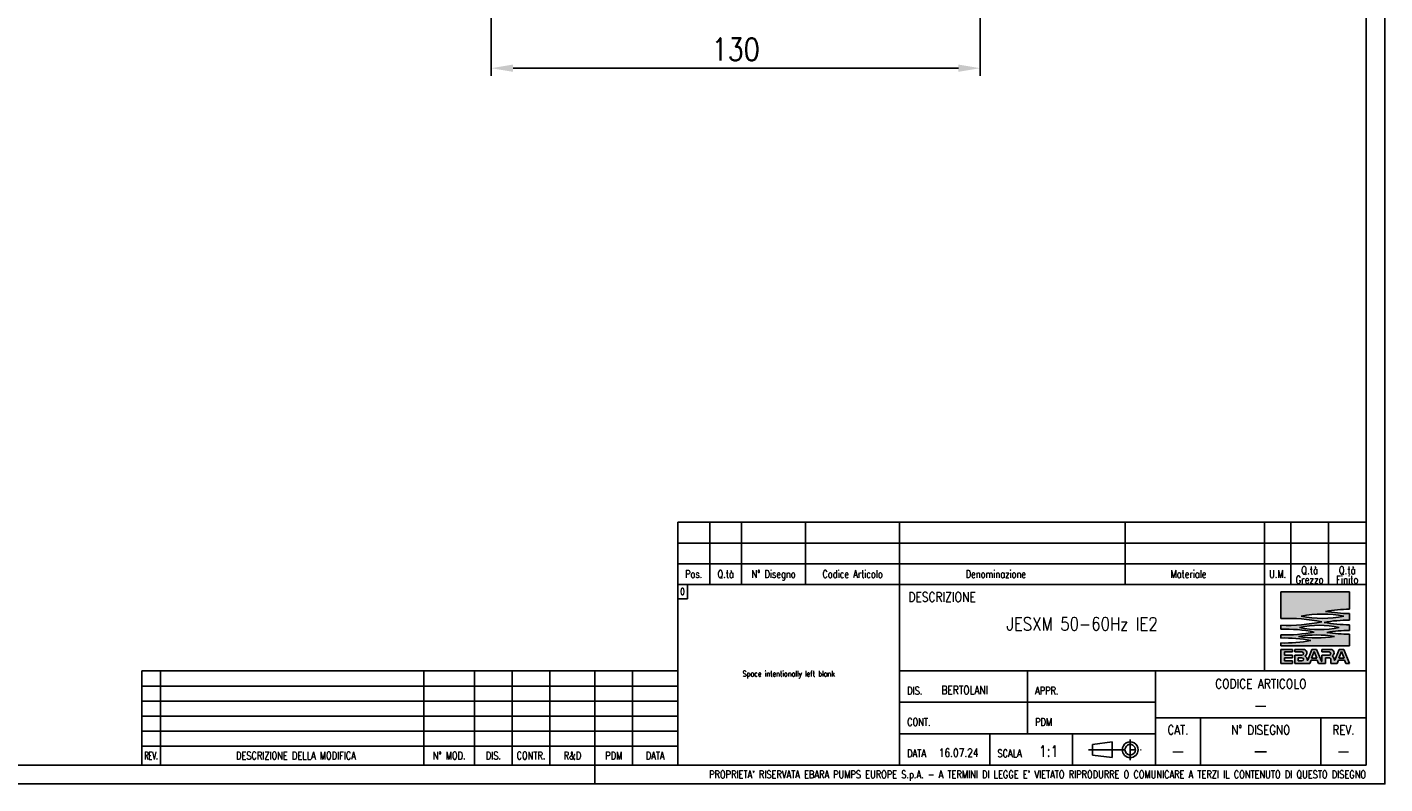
# Model space of a CAD drawing. Extents: x 1321 to 2162, y 2912 to 3506.
# Tile 7 of 11: x 1801 to 2162, y 2912 to 3113. Entities that reach past the tile are written whole.
import ezdxf
from ezdxf.enums import TextEntityAlignment as Align

# ---------------------------------------------------------------- set-up
doc = ezdxf.new("R2010")
doc.units = 0
doc.header["$LTSCALE"] = 2
doc.linetypes.add('C_SOLID_H', pattern=[0])
doc.linetypes.add('GEN7', pattern=[13.75, 9.75, -1.5, 1, -1.5])
doc.layers.get('0').update_dxf_attribs({"linetype": 'CONTINUOUS'})
doc.layers.get('DEFPOINTS').update_dxf_attribs({"linetype": 'CONTINUOUS'})
for name, color, linetype in [('ASSI', 7, 'GEN7'), ('DIM', 7, 'CONTINUOUS'), ('NOTE-ITA', 2, 'CONTINUOUS')]:
    doc.layers.add(name, color=color, linetype=linetype)
doc.styles.get("Standard").update_dxf_attribs({"font": 'simplex.shx', "width": 0.83})
doc.dimstyles.new('GEN-ISO$0', dxfattribs={"dimscale": 2, "dimtxt": 3, "dimasz": 2.9, "dimexe": 1, "dimexo": 1, "dimgap": 1, "dimtad": 1, "dimdsep": 46, "dimtxsty": 'Standard', "dimcen": 0, "dimdle": 4.496, "dimclrd": 7, "dimclre": 7, "dimclrt": 2, "dimadec": 0, "dimazin": 0, "dimtp": 0.1, "dimtm": 0.1, "dimtfac": 0.6, "dimtdec": 3, "dimtmove": 0, "dimatfit": 1, "dimfxl": 1, "dimtzin": 0, "dimarcsym": 0})

# ---------------------------------------------------------------- blocks, each defined once
blk = doc.blocks.new('*D30')
at = {"layer": 'DEFPOINTS', "color": 0}
for p in [(1924.14657254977, 3160.888959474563), (2054.14657254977, 3160.888959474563), (1924.14657254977, 3102)]:
    blk.add_point(p, dxfattribs=at)
at = {"layer": 'DIM', "color": 7, "lineweight": -2}
for p, q in [((1924.14657254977, 3158.888959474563), (1924.14657254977, 3100)), ((2054.14657254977, 3158.888959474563), (2054.14657254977, 3100)), ((2048.346572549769, 3102), (1929.94657254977, 3102))]:
    blk.add_line(p, q, dxfattribs=at)
at = {"layer": 'DIM', "color": 7}
for points in [[(1929.94657254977, 3102.966666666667), (1929.94657254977, 3101.033333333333), (1924.14657254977, 3102)], [(2048.346572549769, 3102.966666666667), (2048.346572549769, 3101.033333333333), (2054.14657254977, 3102)]]:
    blk.add_solid(points, dxfattribs=at)
at = {"layer": 'DIM', "color": 2, "insert": (1989.14657254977, 3107), "char_height": 6, "attachment_point": 5}
blk.add_mtext('130', dxfattribs=at)
blk = doc.blocks.new('A1_EBARA')
for p, q in [((609, 5.000000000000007), (609, 30.00000000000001)), ((631, 0), (631, 5.000000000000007))]:
    blk.add_line(p, q)
at = {"color": 7}
blk.add_lwpolyline([(-2.842170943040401e-14, 594), (841.0000000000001, 594), (841, 0), (0, 0)], close=True, dxfattribs=at)
at = {"color": 1, "linetype": 'Continuous'}
blk.add_lwpolyline([(4.999999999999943, 589), (836.0000000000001, 589), (836, 5), (5, 5)], close=True, dxfattribs=at)
at = {"color": 7}
for points in [[(510.5, 30.00000000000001), (653, 30.00000000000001)], [(515.5, 30.00000000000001), (515.5, 5.000000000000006)], [(585.5, 30.00000000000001), (585.5, 5.000000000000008)], [(599, 30.00000000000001), (599, 5.000000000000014)], [(619, 30.00000000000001), (619, 5.000000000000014)], [(631, 30.00000000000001), (631, 5.000000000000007)], [(641, 30.00000000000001), (641, 5.00000000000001)], [(510.5, 26.00000000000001), (653, 26.00000000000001)], [(510.5, 22.00000000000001), (653, 22.00000000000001)], [(510.5, 18.00000000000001), (653, 18.00000000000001)], [(510.5, 14.00000000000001), (653, 14.00000000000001)]]:
    blk.add_lwpolyline(points, dxfattribs=at)
at = {"color": 3}
for points in [[(510.5, 30.00000000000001), (510.5, 5.000000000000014)], [(510.5, 10.00000000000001), (653, 10.00000000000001)]]:
    blk.add_lwpolyline(points, dxfattribs=at)
at = {"color": 2}
for s, width, p in [('REV.', 0.6, (513, 7.500000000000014)), ('DESCRIZIONE DELLA MODIFICA', 0.8, (551.5, 7.500000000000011)), ('N%%D MOD.', 0.8, (592.25, 7.500000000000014)), ('DIS.', 0.8, (604, 7.500000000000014)), ('CONTR.', 0.8, (614, 7.500000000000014)), ('R&D', 0.8, (625, 7.500000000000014)), ('PDM', 0.8, (636, 7.500000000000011)), ('DATA', 0.8, (647, 7.500000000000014))]:
    blk.add_text(s, height=2, dxfattribs=dict(at, width=width)).set_placement(p, align=Align.MIDDLE_CENTER)
at = {"color": 2, "width": 0.8}
blk.add_text("PROPRIETA' RISERVATA EBARA PUMPS EUROPE S.p.A. - A TERMINI DI LEGGE E' VIETATO RIPRODURRE O COMUNICARE A TERZI IL CONTENUTO DI QUESTO DISEGNO", height=2, dxfattribs=at).set_placement((836, 2.5), align=Align.MIDDLE_RIGHT)
for tag, p in [('DESCRIZIONE_REV4{33}', (516.5, 28.00000000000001)), ('DESCRIZIONE_REV3{33}', (516.5, 24.00000000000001)), ('DESCRIZIONE_REV2{33}', (516.5, 20.00000000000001)), ('DESCRIZIONE_REV1{33}', (516.5, 16.00000000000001)), ('DESCRIZIONE_REV{33}', (516.5, 12.00000000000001))]:
    blk.add_attdef(tag, text='', height=2, dxfattribs=at).set_placement(p, align=Align.MIDDLE_LEFT)
for tag, p in [('N_MOD4{4.5}', (592.25, 28.00000000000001)), ('DIS4{4.5}', (604, 28.00000000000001)), ('CONTR4{4.5}', (614, 28.00000000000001)), ('R&D4{5}', (625, 28.00000000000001)), ('NORM4{4.5}', (636, 28.00000000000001)), ('DATA_REV4{5}', (647, 28.00000000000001)), ('N_MOD3{4.5}', (592.25, 24.00000000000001)), ('DIS3{4.5}', (604, 24.00000000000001)), ('CONTR3{4.5}', (614, 24.00000000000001)), ('R&D3{5}', (625, 24.00000000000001)), ('NORM3{4.5}', (636, 24.00000000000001)), ('DATA_REV3{5}', (647, 24.00000000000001)), ('N_MOD2{4.5}', (592.25, 20.00000000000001)), ('DIS2{4.5}', (604, 20.00000000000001)), ('CONTR2{4.5}', (614, 20.00000000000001)), ('R&D2{5}', (625, 20.00000000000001)), ('NORM2{4.5}', (636, 20.00000000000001)), ('DATA_REV2{5}', (647, 20.00000000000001)), ('N_MOD1{4.5}', (592.25, 16.00000000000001)), ('DIS1{4.5}', (604, 16.00000000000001)), ('CONTR1{4.5}', (614, 16.00000000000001)), ('R&D1{5}', (625, 16.00000000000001)), ('NORM1{4.5}', (636, 16.00000000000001)), ('DATA_REV1{5}', (647, 16.00000000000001)), ('N_MOD{4.5}', (592.25, 12.00000000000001)), ('DIS{4.5}', (604, 12.00000000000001)), ('CONTR{4.5}', (614, 12.00000000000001)), ('R&D{5}', (625, 12.00000000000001)), ('NORM{4.5}', (636, 12.00000000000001)), ('DATA_REV{5}', (647, 12.00000000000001))]:
    blk.add_attdef(tag, text='', height=2, dxfattribs=at).set_placement(p, align=Align.MIDDLE_CENTER)
blk = doc.blocks.new('cartiglio_Ebara')
h = blk.add_hatch(color=256)
edge = h.paths.add_edge_path()
edge.add_line((-7.149148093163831, 30.71736993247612), (-8.283043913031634, 27.88263188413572))
edge.add_arc((-8.34852995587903, 27.90897501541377), 0.07058599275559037, 176.457639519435, 338.08651063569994, ccw=False)
edge.add_arc((-9.498635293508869, 27.98101699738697), 1.081773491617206, 356.4129699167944, 418.553114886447)
edge.add_arc((-8.89751030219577, 28.96397662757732), 0.07042479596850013, 120.81735365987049, 238.53974195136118, ccw=False)
edge.add_arc((-9.399711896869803, 29.80674328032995), 0.9106267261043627, 300.7884888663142, 450.0230919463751)
edge.add_line((-9.400078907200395, 30.71736993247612), (-11.74454117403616, 30.71736993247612))
edge.add_line((-11.74454117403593, 30.71736993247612), (-11.74454117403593, 30.04627713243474))
edge.add_line((-11.74454117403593, 30.04627713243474), (-9.826009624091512, 30.04627713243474))
edge.add_arc((-9.826050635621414, 29.62028497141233), 0.4259921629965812, -89.9944839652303, 89.9944839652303, ccw=False)
edge.add_line((-9.826009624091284, 29.19429281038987), (-11.7445411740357, 29.19429281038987))
edge.add_line((-11.74454117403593, 29.19429281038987), (-11.74454117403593, 27.59822006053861))
edge.add_arc((-11.81501652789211, 27.59821486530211), 0.07047535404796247, -158.28612647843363, 0.004223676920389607, ccw=False)
edge.add_line((-11.88049116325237, 27.57214097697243), (-13.13858331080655, 30.71736993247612))
edge.add_line((-13.13858331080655, 30.71736993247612), (-14.37733338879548, 30.71736993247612))
edge.add_line((-14.37733338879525, 30.71736993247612), (-15.51532872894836, 27.8723819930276))
edge.add_arc((-15.58083613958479, 27.89882490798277), 0.07064310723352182, 175.9513334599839, 338.01789532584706, ccw=False)
edge.add_arc((-16.72692287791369, 27.98101699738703), 1.078387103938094, 355.8945402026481, 416.3129323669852)
edge.add_arc((-16.07294273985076, 28.9620430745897), 0.1006388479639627, 123.34101636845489, 236.29543128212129, ccw=False)
edge.add_arc((-16.62840561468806, 29.80690504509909), 0.9104648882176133, 303.3213595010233, 449.9975379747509)
edge.add_line((-16.62836649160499, 30.71736993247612), (-18.97282875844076, 30.71736993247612))
edge.add_line((-18.97282875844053, 30.71736993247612), (-18.97282875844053, 30.04627713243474))
edge.add_line((-18.97282875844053, 30.04627713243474), (-17.0541743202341, 30.04627713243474))
edge.add_arc((-17.05421533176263, 29.62028497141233), 0.425992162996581, -89.99448396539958, 89.99448396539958, ccw=False)
edge.add_line((-17.0541743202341, 29.19429281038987), (-18.97282875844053, 29.19429281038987))
edge.add_line((-18.97282875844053, 29.19429281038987), (-18.97282875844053, 27))
edge.add_line((-18.97282875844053, 27), (-14.90415940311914, 27))
edge.add_line((-14.90415940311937, 27), (-14.55309222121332, 27.87766796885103))
edge.add_line((-14.55309222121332, 27.87766796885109), (-12.96297495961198, 27.87766796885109))
edge.add_line((-12.9629749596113, 27.87766796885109), (-12.61192302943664, 27.00003846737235))
edge.add_line((-12.61192302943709, 27.00003846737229), (-10.81624324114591, 27.00003814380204))
edge.add_line((-10.81624324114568, 27.00003814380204), (-10.81624324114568, 28.52312379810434))
edge.add_line((-10.81624324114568, 28.52312379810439), (-9.807207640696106, 28.52309392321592))
edge.add_arc((-9.807207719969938, 28.1159483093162), 0.4071456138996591, -0.520515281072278, 89.99998884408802, ccw=False)
edge.add_line((-9.400078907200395, 28.11224956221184), (-9.400078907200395, 26.99996564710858))
edge.add_line((-9.400078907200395, 26.99996564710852), (-7.676310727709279, 26.99996597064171))
edge.add_line((-7.676310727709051, 26.99996597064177), (-7.325201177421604, 27.8777378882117))
edge.add_line((-7.325201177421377, 27.8777378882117), (-5.734512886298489, 27.87773853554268))
edge.add_line((-5.734512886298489, 27.87773853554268), (-5.383417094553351, 27))
edge.add_line((-5.383417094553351, 27), (-4.423287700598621, 27))
edge.add_line((-4.423287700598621, 27), (-5.91023703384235, 30.71736993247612))
edge.add_line((-5.91023703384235, 30.71736993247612), (-7.149148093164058, 30.71736993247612))
h.paths.add_polyline_path([(-5.827337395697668, 28.42980493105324), (-6.530047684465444, 30.18657673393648), (-7.232757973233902, 28.42980493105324)], flags=16)
h.paths.add_polyline_path([(-14.46060545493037, 28.42980493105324), (-13.05526107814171, 28.42980493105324), (-13.7579332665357, 30.18648351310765)], flags=16)
edge = h.paths.add_edge_path(flags=16)
edge.add_line((-17.0541743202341, 28.52320001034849), (-18.04453082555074, 28.52320001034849))
edge.add_line((-18.04453082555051, 28.52320001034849), (-18.04453082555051, 27.67121568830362))
edge.add_line((-18.04453082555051, 27.67121568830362), (-17.05417432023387, 27.67121568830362))
edge.add_arc((-17.05421572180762, 28.09720784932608), 0.4259921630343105, 270.0055684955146, 449.9944315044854)
h.paths.add_polyline_path([(-21.71028768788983, 27.67121568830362), (-21.71028768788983, 28.52307712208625), (-19.59243137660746, 28.52307712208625), (-19.59243137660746, 29.19429281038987), (-21.71028768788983, 29.19429281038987), (-21.71028768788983, 30.04627713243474), (-19.59243137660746, 30.04627713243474), (-19.59243137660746, 30.71736993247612), (-22.63858562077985, 30.71736993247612), (-22.63858562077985, 27), (-19.59243137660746, 27), (-19.59243137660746, 27.67121568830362)])
edge = h.paths.add_edge_path(flags=16)
edge.add_arc((-11.5561534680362, 67.76068481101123), 28.77823054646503, 258.6406282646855, 281.3593717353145)
edge.add_arc((-11.5561534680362, 11.35140868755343), 28.75890060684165, 78.63289146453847, 101.3671085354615)
edge = h.paths.add_edge_path(flags=16)
edge.add_arc((-12.4160026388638, 60.98438025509), 24.99196254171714, 257.8721515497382, 282.128141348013)
edge.add_arc((-12.41587975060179, 12.90631386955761), 24.21991703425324, 77.4793821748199, 102.5209107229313)
edge = h.paths.add_edge_path(flags=16)
edge.add_arc((-13.15148888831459, 62.62162057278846), 28.84906218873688, 260.4021856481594, 279.5978143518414)
edge.add_arc((-13.15148888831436, 5.67999249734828), 28.89948669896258, 80.41909013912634, 99.58090986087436)
edge = h.paths.add_edge_path()
edge.add_arc((-4.140092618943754, 74.25139704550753), 39.49345721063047, 260.8465484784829, 269.6789121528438)
edge.add_line((-4.361414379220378, 34.7585599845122), (-4.361414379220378, 31.6983869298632))
edge.add_line((-4.361414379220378, 31.69838692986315), (-22.63858562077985, 31.69838692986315))
edge.add_line((-22.63858562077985, 31.69838692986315), (-22.63858562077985, 32.43503521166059))
edge.add_arc((-21.65621685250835, 69.09721755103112), 36.67534133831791, 268.4651181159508, 280.9704732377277)
edge.add_arc((-21.61640105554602, -2.257974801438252), 36.02480160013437, 78.89343632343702, 91.62595546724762)
edge.add_line((-22.63858562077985, 33.75232190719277), (-22.63858562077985, 34.61253326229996))
edge.add_arc((-21.25572400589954, 71.704292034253), 37.11752786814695, 267.8648773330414, 281.62991944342)
edge.add_arc((-21.25572400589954, -1.006726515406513), 37.11752786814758, 78.3700805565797, 92.13512266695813)
edge.add_line((-22.63858562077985, 36.08503225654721), (-22.63858562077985, 37.13082037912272))
edge.add_arc((-21.00146819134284, 83.21277779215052), 46.11102853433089, 267.9653536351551, 281.5849531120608)
edge.add_arc((-21.00146819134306, -7.130494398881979), 46.11099013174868, 78.41503710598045, 92.03464806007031)
edge.add_line((-22.63858562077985, 38.9514245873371), (-22.63858562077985, 46))
edge.add_line((-22.63858562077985, 46), (-4.36141437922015, 46))
edge.add_line((-4.361414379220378, 46), (-4.361414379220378, 41.39084125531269))
edge.add_arc((-4.411921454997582, 4.714090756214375), 36.67678527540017, 89.92109877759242, 99.97482231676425)
edge.add_arc((-4.411921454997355, 76.85662820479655), 36.57611674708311, 259.9974420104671, 270.0791183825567)
edge.add_line((-4.361414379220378, 40.28054632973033), (-4.361414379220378, 38.49971739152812))
edge.add_arc((-4.643197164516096, 3.007910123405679), 35.4929258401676, 89.54511684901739, 100.5653713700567)
edge.add_arc((-4.762275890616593, 70.87307582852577), 33.58719771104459, 259.0346377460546, 270.68383847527)
edge.add_line((-4.361414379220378, 37.28827033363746), (-4.361414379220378, 35.76315243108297))
edge.add_arc((-4.140092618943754, -3.729684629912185), 39.4934572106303, 90.32108784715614, 99.15345152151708)
at = {"color": 3, "linetype": 'C_SOLID_H'}
blk.add_line((-183, 64.5), (-183, 0), dxfattribs=at)
at = {"color": 7}
for p, q in [((-183, 64.5), (0, 64.5)), ((-174.5, 64.5), (-174.5, 48)), ((-166, 64.5), (-166, 48)), ((-149, 64.5), (-149, 48)), ((-124, 64.5), (-124, 48)), ((-64, 64.5), (-64, 48)), ((-27, 64.5), (-27, 48)), ((-20, 64.5), (-20, 48)), ((-10, 64.5), (-10, 48)), ((-183, 59), (0, 59)), ((-183, 53.5), (0, 53.5)), ((-90, 8.333333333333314), (-89.99999999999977, 25)), ((-124, 16.66666666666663), (-56, 16.66666666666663)), ((-124, 8.333333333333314), (-56, 8.333333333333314)), ((-100, 8.333333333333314), (-100, 0)), ((-78, 8.333333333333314), (-78, 0))]:
    blk.add_line(p, q, dxfattribs=at)
at = {"color": 3}
for p, q in [((-183, 48), (0, 48)), ((-124, 48), (-124, 0)), ((-27, 48), (-27, 25)), ((-124, 25), (0, 25)), ((-56, 25), (-56, 0)), ((-56, 12.5), (0, 12.5)), ((-44, 12.5), (-44, 0)), ((-12, 12.5), (-12, 0))]:
    blk.add_line(p, q, dxfattribs=at)
for p, q in [((-22.63858562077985, 46), (-4.361414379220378, 46)), ((-22.63858562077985, 38.9514245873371), (-22.63858562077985, 46)), ((-4.361414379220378, 46), (-4.361414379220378, 41.39084125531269)), ((-4.361414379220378, 40.28054632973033), (-4.361414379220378, 38.49971739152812)), ((-22.63858562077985, 36.08503225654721), (-22.63858562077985, 37.13082037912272)), ((-4.361414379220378, 37.28827033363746), (-4.361414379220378, 35.76315243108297)), ((-22.63858562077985, 33.75232190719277), (-22.63858562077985, 34.61253326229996)), ((-4.361414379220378, 34.7585599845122), (-4.361414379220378, 31.69838692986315)), ((-22.63858562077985, 31.69838692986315), (-22.63858562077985, 32.43503521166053)), ((-4.361414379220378, 31.69838692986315), (-22.63858562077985, 31.69838692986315)), ((-22.63858562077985, 30.71736993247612), (-22.63858562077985, 27)), ((-19.59243137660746, 30.71736993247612), (-22.63858562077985, 30.71736993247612)), ((-21.71028768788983, 30.04627713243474), (-19.59243137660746, 30.04627713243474)), ((-21.71028768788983, 29.19429281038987), (-21.71028768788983, 30.04627713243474)), ((-19.59243137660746, 29.19429281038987), (-21.71028768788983, 29.19429281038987)), ((-19.59243137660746, 30.04627713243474), (-19.59243137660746, 30.71736993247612)), ((-19.59243137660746, 28.52307712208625), (-19.59243137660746, 29.19429281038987)), ((-18.97282875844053, 30.71736993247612), (-18.97282875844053, 30.04627713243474)), ((-16.62836649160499, 30.71736993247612), (-18.97282875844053, 30.71736993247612)), ((-18.97282875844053, 30.04627713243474), (-17.0541743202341, 30.04627713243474)), ((-18.97282875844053, 29.19429281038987), (-18.97282875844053, 27)), ((-17.0541743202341, 29.19429281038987), (-18.97282875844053, 29.19429281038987)), ((-14.37733338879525, 30.71736993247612), (-15.51532872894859, 27.8723819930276)), ((-13.7579332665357, 30.18648351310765), (-14.46060545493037, 28.42980493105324)), ((-13.13858331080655, 30.71736993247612), (-14.37733338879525, 30.71736993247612)), ((-13.05526107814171, 28.42980493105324), (-13.7579332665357, 30.18648351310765)), ((-11.88049116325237, 27.57214097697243), (-13.13858331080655, 30.71736993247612)), ((-11.74454117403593, 30.71736993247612), (-11.74454117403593, 30.04627713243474)), ((-9.400078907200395, 30.71736993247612), (-11.74454117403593, 30.71736993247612)), ((-11.74454117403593, 30.04627713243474), (-9.826009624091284, 30.04627713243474)), ((-11.74454117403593, 29.19429281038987), (-11.74454117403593, 27.59822006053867)), ((-9.826009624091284, 29.19429281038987), (-11.74454117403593, 29.19429281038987)), ((-7.149148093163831, 30.71736993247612), (-8.283043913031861, 27.88263188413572)), ((-6.530047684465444, 30.18657673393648), (-7.232757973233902, 28.42980493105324)), ((-5.91023703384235, 30.71736993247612), (-7.149148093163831, 30.71736993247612)), ((-5.827337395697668, 28.42980493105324), (-6.530047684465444, 30.18657673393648)), ((-4.423287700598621, 27), (-5.91023703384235, 30.71736993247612)), ((-22.63858562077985, 27), (-19.59243137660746, 27)), ((-21.71028768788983, 28.52307712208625), (-19.59243137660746, 28.52307712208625)), ((-21.71028768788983, 27.67121568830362), (-21.71028768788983, 28.52307712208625)), ((-19.59243137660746, 27.67121568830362), (-21.71028768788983, 27.67121568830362)), ((-19.59243137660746, 27), (-19.59243137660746, 27.67121568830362)), ((-18.97282875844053, 27), (-14.90415940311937, 27)), ((-18.04453082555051, 28.52320001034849), (-18.04453082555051, 27.67121568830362)), ((-17.0541743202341, 28.52320001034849), (-18.04453082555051, 28.52320001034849)), ((-18.04453082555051, 27.67121568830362), (-17.0541743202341, 27.67121568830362)), ((-14.90415940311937, 27), (-14.55309222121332, 27.87766796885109)), ((-14.55309222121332, 27.87766796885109), (-12.9629749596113, 27.87766796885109)), ((-14.46060545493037, 28.42980493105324), (-13.05526107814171, 28.42980493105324)), ((-12.9629749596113, 27.87766796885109), (-12.61192302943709, 27.00003846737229)), ((-12.61192302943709, 27.00003846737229), (-10.81624324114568, 27.00003814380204)), ((-10.81624324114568, 28.52312379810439), (-9.807207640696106, 28.52309392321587)), ((-10.81624324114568, 27.00003814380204), (-10.81624324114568, 28.52312379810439)), ((-9.400078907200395, 28.11224956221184), (-9.400078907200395, 26.99996564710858)), ((-9.400078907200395, 26.99996564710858), (-7.676310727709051, 26.99996597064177)), ((-7.676310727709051, 26.99996597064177), (-7.325201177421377, 27.8777378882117)), ((-7.325201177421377, 27.8777378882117), (-5.734512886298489, 27.87773853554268)), ((-7.232757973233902, 28.42980493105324), (-5.827337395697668, 28.42980493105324)), ((-5.734512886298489, 27.87773853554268), (-5.383417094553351, 27)), ((-5.383417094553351, 27), (-4.423287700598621, 27))]:
    blk.add_line(p, q)
at = {"color": 2}
for p, q in [((-72.75872262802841, 5.457381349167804), (-72.75872262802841, 2.657381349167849)), ((-67.53949063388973, 6.157417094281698), (-72.75871551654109, 5.457415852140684)), ((-67.53955613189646, 6.157381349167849), (-67.53955613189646, 1.957381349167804)), ((-61.29254995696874, 4.057381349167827), (-61.29254995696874, 4.057381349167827)), ((-60.59254995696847, 4.057381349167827), (-60.59254995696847, 4.057381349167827)), ((-67.53946634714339, 1.957383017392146), (-72.75875484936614, 2.657391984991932))]:
    blk.add_line(p, q, dxfattribs=at)
at = {"color": 1}
blk.add_line((-183, 0), (0, 0), dxfattribs=at)
for centre, radius, start, end in [((-11.5561534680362, 11.35140868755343), 28.75890060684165, 78.63289146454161, 101.3671085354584), ((-4.411921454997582, 4.714090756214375), 36.67678527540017, 89.92109877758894, 99.97482231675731), ((-4.411921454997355, 76.85662820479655), 36.57611674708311, 259.997442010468, 270.0791183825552), ((-21.00146819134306, -7.130494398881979), 46.11099013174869, 78.41503710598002, 92.03464806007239), ((-21.00146819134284, 83.21277779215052), 46.11102853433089, 267.9653536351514, 281.5849531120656), ((-21.25572400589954, -1.006726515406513), 37.11752786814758, 78.37008055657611, 92.13512266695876), ((-12.41587975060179, 12.90631386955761), 24.21991703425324, 77.47938217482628, 102.5209107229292), ((-12.4160026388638, 60.98438025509), 24.99196254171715, 257.8721515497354, 282.1281413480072), ((-11.5561534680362, 67.76068481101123), 28.77823054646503, 258.6406282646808, 281.3593717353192), ((-4.643197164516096, 3.007910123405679), 35.4929258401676, 89.5451168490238, 100.5653713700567), ((-4.762275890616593, 70.87307582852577), 33.58719771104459, 259.0346377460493, 270.6838384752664), ((-21.25572400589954, 71.704292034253), 37.11752786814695, 267.8648773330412, 281.6299194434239), ((-21.61640105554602, -2.257974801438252), 36.02480160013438, 78.89343632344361, 91.62595546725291), ((-21.65621685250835, 69.09721755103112), 36.67534133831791, 268.4651181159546, 280.970473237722), ((-13.15148888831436, 5.67999249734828), 28.89948669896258, 80.41909013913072, 99.58090986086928), ((-13.15148888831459, 62.62162057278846), 28.84906218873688, 260.4021856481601, 279.59781435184), ((-4.140092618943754, -3.729684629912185), 39.4934572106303, 90.32108784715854, 99.15345152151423), ((-4.140092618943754, 74.25139704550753), 39.49345721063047, 260.8465484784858, 269.6789121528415), ((-17.05421533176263, 29.62028497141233), 0.425992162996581, 270.0055160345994, 89.99448396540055), ((-16.62840561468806, 29.80690504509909), 0.9104648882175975, 303.3213595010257, 89.99753797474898), ((-16.07294273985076, 28.9620430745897), 0.1006388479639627, 123.3410163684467, 236.2954312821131), ((-16.72692287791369, 27.98101699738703), 1.078387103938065, 355.8945402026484, 56.31293236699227), ((-9.826050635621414, 29.62028497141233), 0.4259921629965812, 270.0055160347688, 89.9944839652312), ((-9.399711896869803, 29.80674328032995), 0.9106267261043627, 300.7884888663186, 90.02309194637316), ((-8.89751030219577, 28.96397662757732), 0.07042479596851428, 120.8173536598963, 238.5397419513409), ((-9.498635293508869, 27.98101699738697), 1.081773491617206, 356.4129699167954, 58.55311488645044), ((-17.05421572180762, 28.09720784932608), 0.4259921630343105, 270.0055684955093, 89.99443150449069), ((-15.58083613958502, 27.89882490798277), 0.07064310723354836, 175.9513334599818, 338.0178953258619), ((-11.81501652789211, 27.59821486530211), 0.07047535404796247, 201.7138735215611, 0.004223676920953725), ((-9.807207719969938, 28.1159483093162), 0.4071456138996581, 359.4794847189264, 89.99998884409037), ((-8.34852995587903, 27.90897501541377), 0.07058599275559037, 176.4576395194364, 338.0865106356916)]:
    blk.add_arc(centre, radius, start, end)
at = {"color": 2}
for centre, radius, start, end in [((-62.69254995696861, 4.057381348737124), 2.1, 1.175085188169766e-08, 180.0000000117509), ((-62.69254995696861, 4.057381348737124), 2.1, 180.0000000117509, 1.175085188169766e-08), ((-62.69254995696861, 4.05738134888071), 1.4, 1.175085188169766e-08, 180.0000000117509), ((-62.69254995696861, 4.05738134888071), 1.4, 180.0000000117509, 1.175085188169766e-08)]:
    blk.add_arc(centre, radius, start, end, dxfattribs=at)
at = {"layer": 'ASSI', "color": 4, "ltscale": 0.5}
blk.add_line((-73.75655612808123, 4.057381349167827), (-59.79154898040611, 4.057381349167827), dxfattribs=at)
at = {"layer": 'ASSI', "color": 4, "ltscale": 0.3}
blk.add_line((-62.69254995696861, 6.752791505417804), (-62.69254995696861, 1.296756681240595), dxfattribs=at)
for s, height, width, p in [('Pos.', 2, 0.8, (-178.75, 50.75)), ('Q.tà', 2, 0.8, (-170.25, 50.75)), ('N° Disegno', 2, 0.8, (-157.5, 50.75)), ('Codice Articolo', 2, 0.8, (-136.5, 50.75)), ('Denominazione', 2, 0.8, (-98.41972564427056, 50.75)), ('Materiale', 2, 0.8, (-47.20479064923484, 50.75)), ('U.M.', 2, 0.8, (-23.5, 50.75)), ('CODICE ARTICOLO', 2.5, 0.83, (-28, 21.60870640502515)), ('CAT.', 2.5, 0.8, (-50, 9.323766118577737)), ('N° DISEGNO', 2.5, 0.8, (-28, 9.323766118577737)), ('REV.', 2.5, 0.8, (-6, 9.323766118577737))]:
    blk.add_text(s, height=height, dxfattribs=dict(width=width)).set_placement(p, align=Align.MIDDLE_CENTER)
at = {"width": 0.83}
blk.add_text('DESCRIZIONE', height=2.5, dxfattribs=at).set_placement((-121.646815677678, 43.39854556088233))
at = {"width": 0.8}
for s, p in [('DIS.', (-122, 18.16666666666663)), ('APPR.', (-88, 18.16666666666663)), ('CONT.', (-122, 9.833333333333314)), ('PDM', (-88, 9.833333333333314)), ('DATA', (-122, 1.5)), ('SCALA', (-98, 1.5))]:
    blk.add_text(s, height=2, dxfattribs=at).set_placement(p, align=Align.BOTTOM_LEFT)
at = {"char_height": 2, "width": 9.72472000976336, "attachment_point": 5, "line_spacing_factor": 0.7500000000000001}
for s, insert in [('{Q.tà}\\P{Grezzo}', (-15, 50.5)), ('{Q.tà}\\P{Finito}', (-5, 50.5))]:
    blk.add_mtext(s, dxfattribs=dict(at, insert=insert))
at = {"color": 2, "width": 0.8, "flags": 8}
for tag, height, p in [('POS1{4.2}', 2.5, (-178.75, 61.75)), ('QTA1{4.2}', 2.5, (-170.25, 61.75)), ('DIS_GREZZ1{6}', 2.5, (-157.5, 61.75)), ('ART_GREZZ1{9.2}', 2.5, (-136.5, 61.75)), ('UNITA_MISURA1{2}', 2.5, (-23.5, 61.75)), ('QTA_GREZZO1{3.2}', 2.5, (-15, 61.75)), ('QTA_FINITO1{3.2}', 2.5, (-5, 61.75)), ('POS{4.2}', 2.5, (-178.75, 56.25)), ('QTA{4.2}', 2.5, (-170.25, 56.25)), ('DIS_GREZZ{6}', 2.5, (-157.5, 56.25)), ('ART_GREZZ{9.2}', 2.5, (-136.5, 56.25)), ('UNITA_MISURA{2}', 2.5, (-23.5, 56.25)), ('QTA_GREZZO{3.2}', 2.5, (-15, 56.25)), ('QTA_FINITO{3.2}', 2.5, (-5, 56.25)), ('GEN-TITLE-SCA{5.25}', 3, (-84.38270942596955, 3.679973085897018))]:
    blk.add_attdef(tag, text='', height=height, dxfattribs=at).set_placement(p, align=Align.MIDDLE_CENTER)
for tag, p in [('DESCRIZIONE_GREZZO1{20.8}', (-123, 61.75)), ('MATERIALE1{11.6}', (-63, 61.75)), ('DESCRIZIONE_GREZZO{20.8}', (-123, 56.25)), ('MATERIALE{11.6}', (-63, 56.25))]:
    blk.add_attdef(tag, text='', height=2.5, dxfattribs=at).set_placement(p, align=Align.MIDDLE_LEFT)
for tag, p in [('GEN-TITLE-NAME', (-112.8765749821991, 18.16666666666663)), ('APPROVATO', (-78.87657498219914, 18.16666666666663)), ('CONTROLLATO', (-112.8765749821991, 9.833333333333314)), ('NORMALIZZATO', (-78.87657498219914, 9.833333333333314)), ('GEN-TITLE-DAT', (-113.5823138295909, 1.5))]:
    blk.add_attdef(tag, text='', height=2.2, dxfattribs=at).set_placement(p, align=Align.BOTTOM_LEFT)
at = {"color": 2, "flags": 8}
blk.add_attdef('ART', text='', height=3.5, dxfattribs=at).set_placement((-28, 13.07024688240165), align=Align.BOTTOM_CENTER)
blk.add_attdef('CATEGORIA', text='', height=3.5, dxfattribs=at).set_placement((-50, 3.790494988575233), align=Align.MIDDLE_CENTER)
at = {"color": 1, "flags": 8}
for tag, height, p in [('DISEGNO', 4, (-28, 3.790494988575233)), ('REVC', 3.5, (-6, 3.790494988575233))]:
    blk.add_attdef(tag, text='', height=height, dxfattribs=at).set_placement(p, align=Align.MIDDLE_CENTER)
at = {"layer": 'NOTE-ITA', "width": 0.83, "flags": 8}
for tag, p in [('DESCRIZIONEC1', (-75.5, 37.50061401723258)), ('DESCRIZIONEC2', (-75.5, 30.37508608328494))]:
    blk.add_attdef(tag, text='', height=3.5, dxfattribs=at).set_placement(p, align=Align.MIDDLE_CENTER)
blk = doc.blocks.new('tolleranze_vuoto')
at = {"color": 2}
for p, q in [((2.569509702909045, 47.99999999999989), (2.569509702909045, 44.21052631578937)), ((2.569509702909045, 44.21052631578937), (0, 44.21052631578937))]:
    blk.add_line(p, q, dxfattribs=at)
at = {"layer": 'DEFPOINTS'}
for p, q in [((0, 47.99999999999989), (59, 47.99999999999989)), ((0, 47.99999999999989), (0, 0)), ((59, 47.99999999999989), (59, -2.842170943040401e-14)), ((0, 0), (59, -1.13686837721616e-13))]:
    blk.add_line(p, q, dxfattribs=at)
at = {"color": 2, "width": 0.8}
blk.add_text('0', height=1.8, dxfattribs=at).set_placement((1.284754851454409, 46.10526315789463), align=Align.MIDDLE_CENTER)
at = {"color": 4, "insert": (29.5, 23.99999999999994), "char_height": 1.5, "width": 37.90311845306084, "attachment_point": 5}
blk.add_mtext('Space intentionally left blank', dxfattribs=at)

msp = doc.modelspace()

# ---------------------------------------------------------------- block references
for name, p in [('A1_EBARA', (1320.731986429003, 2911.803150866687)), ('tolleranze_vuoto', (1973.731986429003, 2916.803150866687))]:
    msp.add_blockref(name, p)
msp.add_blockref('cartiglio_Ebara', (2156.731986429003, 2916.803150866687)).add_auto_attribs({'DESCRIZIONEC1': 'JESXM 50-60Hz IE2', 'CATEGORIA': '-', 'DISEGNO': '-', 'REVC': '-', 'ART': '-', 'GEN-TITLE-SCA{5.25}': '1:1', 'GEN-TITLE-DAT': '16.07.24', 'GEN-TITLE-NAME': 'BERTOLANI'})

# ---------------------------------------------------------------- dimensions: what is measured, and where the dimension line sits
at = {"layer": 'DIM'}
dim = msp.add_linear_dim(base=(1924.14657254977, 3102), p1=(2054.14657254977, 3160.888959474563), p2=(1924.14657254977, 3160.888959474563), dimstyle='GEN-ISO$0', dxfattribs=at)
dim.commit()
dim.dimension.update_dxf_attribs({"geometry": '*D30', "text_midpoint": (1989.14657254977, 3107)})

doc.saveas('drawing.dxf')
